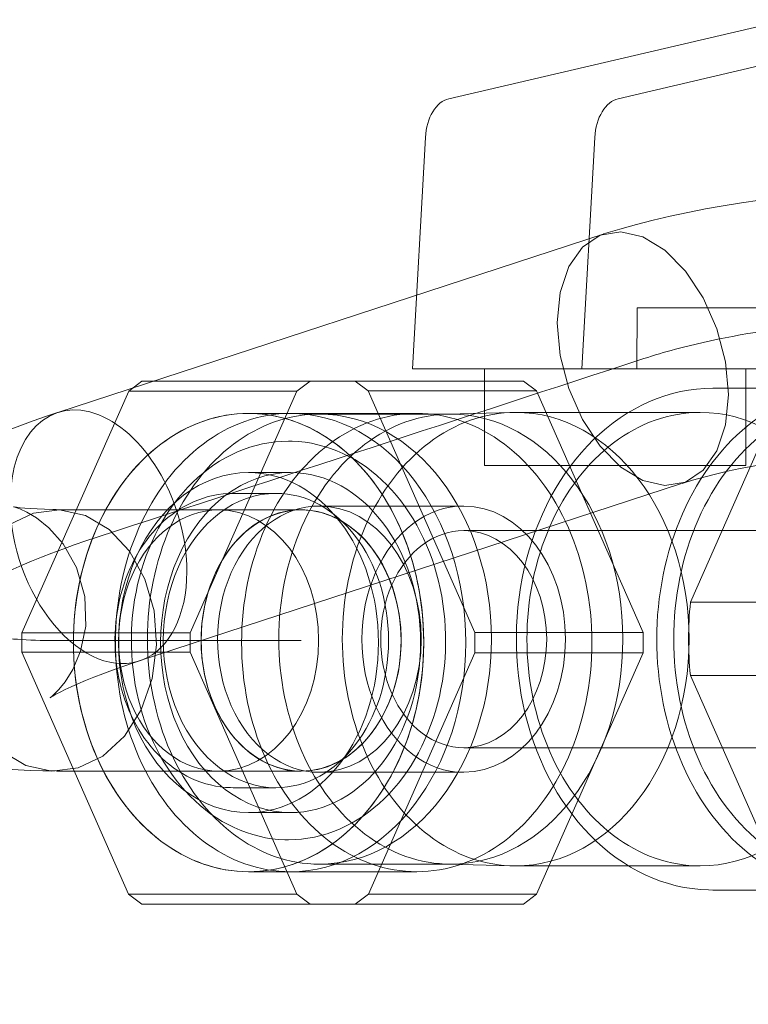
# Model space of a CAD drawing. Header units: millimetres. Extents: x -14962 to -11715, y -600 to 2729.
# Tile 26 of 41: x -14436 to -14403, y 1951 to 1996. Entities that reach past the tile are written whole.
import ezdxf

# ---------------------------------------------------------------- set-up
doc = ezdxf.new("R2010")
doc.units = ezdxf.units.MM
doc.layers.add('G-IMPT', color=8, linetype='Continuous', lineweight=18)
doc.layers.add('M-EQPM', color=50, linetype='Continuous', lineweight=18)

# ---------------------------------------------------------------- blocks, each defined once
blk = doc.blocks.new('HC_Heat Pump_GM_Saunier Duval_GeniaSet TEK_IS_kit complet_2C - HA 10-7_2 STB-985960-Elévation Sud')
at = {"layer": 'G-IMPT'}
for points, knots in [([(-14394.516, 1982.594), (-14398.643, 1982.594), (-14402.759, 1982.101), (-14406.082, 1981.209), (-14406.581, 1981.075), (-14407.063, 1980.932), (-14407.525, 1980.781), (-14415.878, 1978.056), (-14424.231, 1975.33), (-14432.584, 1972.604)], [1, 1, 1, 1, 1.634963, 1.634963, 1.634963, 1.730399, 1.730399, 1.730399, 2.730399, 2.730399, 2.730399, 2.730399]), ([(-14432.584, 1972.604), (-14435.66, 1971.6), (-14437.86, 1970.598), (-14438.766, 1969.787), (-14439.673, 1968.975), (-14439.277, 1968.361), (-14437.652, 1968.06), (-14436.878, 1967.917), (-14435.832, 1967.844), (-14434.562, 1967.844), (-14430.798, 1967.844), (-14427.035, 1967.844), (-14423.271, 1967.844)], [2.730399, 2.730399, 2.730399, 2.730399, 3.365708, 3.365708, 3.365708, 4.002067, 4.002067, 4.002067, 4.305457, 4.305457, 4.305457, 5.305457, 5.305457, 5.305457, 5.305457])]:
    blk.add_open_spline(points, degree=3, knots=knots, dxfattribs=at)
at = {"layer": 'M-EQPM'}
for p, q in [((-14416.487, 1992.707), (-14400.929, 1996.332)), ((-14393.15, 1996.332), (-14408.709, 1992.707)), ((-14418.161, 1980.317), (-14417.563, 1990.931)), ((-14409.784, 1990.931), (-14410.382, 1980.317)), ((-14409.355, 1986.509), (-14434.448, 1978.304)), ((-14407.843, 1983.117), (-14407.858, 1980.317)), ((-14398.844, 1983.117), (-14407.843, 1983.117)), ((-14407.843, 1983.117), (-14400.064, 1983.117)), ((-14407.858, 1980.317), (-14418.161, 1980.317)), ((-14410.382, 1980.317), (-14418.161, 1980.317)), ((-14414.849, 1980.317), (-14414.849, 1975.88)), ((-14404.257, 1980.317), (-14414.849, 1980.317)), ((-14402.848, 1980.317), (-14413.439, 1980.317)), ((-14410.382, 1980.317), (-14400.08, 1980.317)), ((-14407.858, 1980.317), (-14400.08, 1980.317)), ((-14402.848, 1975.88), (-14402.848, 1980.317)), ((-14430.581, 1979.75), (-14431.19, 1979.291)), ((-14420.786, 1979.75), (-14430.581, 1979.75)), ((-14422.854, 1979.75), (-14430.581, 1979.75)), ((-14423.463, 1979.291), (-14422.854, 1979.75)), ((-14422.854, 1979.75), (-14413.059, 1979.75)), ((-14420.184, 1979.294), (-14420.786, 1979.75)), ((-14420.786, 1979.75), (-14413.059, 1979.75)), ((-14413.059, 1979.75), (-14412.457, 1979.294)), ((-14398.13, 1979.418), (-14404.363, 1979.418)), ((-14431.19, 1979.291), (-14436.091, 1968.195)), ((-14431.19, 1979.291), (-14423.463, 1979.291)), ((-14428.364, 1968.195), (-14423.463, 1979.291)), ((-14415.291, 1968.218), (-14420.184, 1979.294)), ((-14412.457, 1979.294), (-14420.184, 1979.294)), ((-14412.457, 1979.294), (-14407.564, 1968.218)), ((-14417.959, 1978.265), (-14425.686, 1978.265)), ((-14423.754, 1978.265), (-14425.686, 1978.265)), ((-14416.394, 1978.231), (-14422.43, 1978.231)), ((-14413.581, 1978.31), (-14416.558, 1978.229)), ((-14404.937, 1978.312), (-14413.416, 1978.312)), ((-14401.584, 1978.218), (-14405.391, 1969.6)), ((-14404.257, 1975.88), (-14414.849, 1975.88)), ((-14402.848, 1975.88), (-14413.439, 1975.88)), ((-14423.754, 1975.551), (-14425.686, 1975.551)), ((-14430.701, 1966.904), (-14405.8, 1975.046)), ((-14424.429, 1974.596), (-14426.394, 1974.596)), ((-14415.804, 1974.016), (-14422.43, 1974.016)), ((-14423.272, 1973.844), (-14434.58, 1973.844)), ((-14423.272, 1973.836), (-14427.058, 1973.836)), ((-14394.23, 1972.888), (-14415.804, 1972.888)), ((-14395.848, 1969.6), (-14405.391, 1969.6)), ((-14436.091, 1968.195), (-14436.091, 1967.305)), ((-14428.364, 1968.195), (-14436.091, 1968.195)), ((-14428.364, 1967.305), (-14428.364, 1968.195)), ((-14415.291, 1967.282), (-14415.291, 1968.218)), ((-14415.291, 1968.218), (-14407.564, 1968.218)), ((-14407.564, 1968.218), (-14407.564, 1967.282)), ((-14436.091, 1967.305), (-14431.191, 1956.211)), ((-14436.091, 1967.305), (-14428.364, 1967.305)), ((-14423.464, 1956.211), (-14428.364, 1967.305)), ((-14420.182, 1956.209), (-14415.291, 1967.282)), ((-14407.564, 1967.282), (-14415.291, 1967.282)), ((-14407.564, 1967.282), (-14412.456, 1956.209)), ((-14405.394, 1966.242), (-14401.566, 1957.577)), ((-14395.851, 1966.242), (-14405.394, 1966.242)), ((-14415.804, 1962.925), (-14394.23, 1962.925)), ((-14434.504, 1961.844), (-14423.272, 1961.844)), ((-14427.058, 1961.851), (-14423.272, 1961.851)), ((-14422.43, 1961.796), (-14415.804, 1961.796)), ((-14426.394, 1961.091), (-14424.429, 1961.091)), ((-14425.686, 1959.949), (-14423.754, 1959.949)), ((-14422.43, 1957.581), (-14416.394, 1957.581)), ((-14416.558, 1957.583), (-14413.581, 1957.503)), ((-14413.416, 1957.5), (-14404.937, 1957.5)), ((-14425.686, 1957.235), (-14417.959, 1957.235)), ((-14425.686, 1957.235), (-14423.754, 1957.235)), ((-14404.363, 1956.395), (-14398.13, 1956.395)), ((-14431.191, 1956.211), (-14430.58, 1955.75)), ((-14423.464, 1956.211), (-14431.191, 1956.211)), ((-14422.853, 1955.75), (-14423.464, 1956.211)), ((-14420.786, 1955.75), (-14420.182, 1956.209)), ((-14420.182, 1956.209), (-14412.456, 1956.209)), ((-14412.456, 1956.209), (-14413.059, 1955.75)), ((-14430.58, 1955.75), (-14420.786, 1955.75)), ((-14430.58, 1955.75), (-14422.853, 1955.75)), ((-14413.059, 1955.75), (-14422.853, 1955.75)), ((-14413.059, 1955.75), (-14420.786, 1955.75))]:
    blk.add_line(p, q, dxfattribs=at)
at = {"layer": 'M-EQPM', "flags": 128}
for points in [[(-14409.376, 1986.501), (-14408.632, 1986.726), (-14407.873, 1986.937), (-14407.101, 1987.134), (-14406.315, 1987.319), (-14405.516, 1987.49), (-14404.705, 1987.648), (-14403.883, 1987.794), (-14403.051, 1987.927), (-14402.208, 1988.046), (-14401.357, 1988.154), (-14400.498, 1988.248), (-14399.632, 1988.329), (-14398.76, 1988.398), (-14397.883, 1988.454), (-14397.001, 1988.497), (-14396.117, 1988.527), (-14395.231, 1988.544), (-14394.519, 1988.549)], [(-14411.505, 1982.424), (-14411.371, 1983.815), (-14410.979, 1984.999), (-14410.354, 1985.895), (-14409.541, 1986.442), (-14408.594, 1986.604), (-14407.577, 1986.368), (-14406.561, 1985.751), (-14405.613, 1984.796), (-14404.8, 1983.566), (-14404.175, 1982.146), (-14403.783, 1980.633), (-14403.649, 1979.13)], [(-14403.649, 1979.13), (-14403.783, 1977.739), (-14404.175, 1976.555), (-14404.8, 1975.659), (-14405.613, 1975.112), (-14406.561, 1974.951), (-14407.577, 1975.187), (-14408.594, 1975.803), (-14409.541, 1976.759), (-14410.354, 1977.988), (-14410.979, 1979.408), (-14411.371, 1980.921), (-14411.505, 1982.424)], [(-14404.363, 1979.418), (-14404.735, 1979.408), (-14405.106, 1979.379), (-14405.476, 1979.33), (-14405.843, 1979.263), (-14406.208, 1979.176), (-14406.569, 1979.07), (-14406.925, 1978.946), (-14407.277, 1978.804), (-14407.622, 1978.644), (-14407.962, 1978.467), (-14408.295, 1978.273), (-14408.621, 1978.062), (-14408.939, 1977.835), (-14409.249, 1977.592), (-14409.55, 1977.334), (-14409.842, 1977.061), (-14410.125, 1976.775), (-14410.398, 1976.474), (-14410.661, 1976.161), (-14410.913, 1975.835), (-14411.154, 1975.497), (-14411.384, 1975.147), (-14411.603, 1974.787), (-14411.81, 1974.416), (-14412.006, 1974.035), (-14412.189, 1973.645), (-14412.36, 1973.247), (-14412.518, 1972.841), (-14412.663, 1972.427), (-14412.796, 1972.007), (-14412.915, 1971.581), (-14413.021, 1971.149), (-14413.114, 1970.712), (-14413.193, 1970.271), (-14413.259, 1969.827), (-14413.311, 1969.38), (-14413.349, 1968.931), (-14413.374, 1968.48), (-14413.384, 1968.028), (-14413.381, 1967.576), (-14413.364, 1967.125), (-14413.333, 1966.675), (-14413.289, 1966.226), (-14413.231, 1965.781), (-14413.159, 1965.338), (-14413.073, 1964.899), (-14412.974, 1964.464), (-14412.862, 1964.035), (-14412.737, 1963.611), (-14412.598, 1963.194), (-14412.447, 1962.784), (-14412.283, 1962.381), (-14412.106, 1961.987), (-14411.917, 1961.601), (-14411.717, 1961.225), (-14411.504, 1960.859), (-14411.28, 1960.503), (-14411.044, 1960.159), (-14410.798, 1959.826), (-14410.541, 1959.506), (-14410.273, 1959.198), (-14409.996, 1958.904), (-14409.709, 1958.624), (-14409.413, 1958.358), (-14409.107, 1958.107), (-14408.794, 1957.871), (-14408.472, 1957.652), (-14408.143, 1957.448), (-14407.807, 1957.262), (-14407.464, 1957.092), (-14407.115, 1956.941), (-14406.762, 1956.807), (-14406.403, 1956.691), (-14406.04, 1956.594), (-14405.674, 1956.516), (-14405.306, 1956.458), (-14404.935, 1956.418), (-14404.564, 1956.398), (-14404.363, 1956.395)], [(-14445.106, 1969.65), (-14444.813, 1971.059), (-14444.338, 1972.172), (-14443.805, 1973.02), (-14443.273, 1973.671), (-14442.761, 1974.186), (-14442.27, 1974.61), (-14441.793, 1974.971), (-14441.326, 1975.291), (-14440.86, 1975.581), (-14440.39, 1975.851), (-14439.914, 1976.105), (-14439.426, 1976.35), (-14438.926, 1976.586), (-14438.411, 1976.817), (-14437.88, 1977.043), (-14437.332, 1977.265), (-14436.767, 1977.485), (-14436.184, 1977.702), (-14435.584, 1977.918), (-14434.966, 1978.131), (-14434.453, 1978.303)], [(-14423.851, 1976.99), (-14424.15, 1976.982), (-14424.449, 1976.959), (-14424.747, 1976.92), (-14425.043, 1976.865), (-14425.336, 1976.796), (-14425.626, 1976.711), (-14425.913, 1976.611), (-14426.195, 1976.497), (-14426.473, 1976.369), (-14426.745, 1976.227), (-14427.013, 1976.071), (-14427.274, 1975.902), (-14427.528, 1975.721), (-14427.776, 1975.527), (-14428.017, 1975.321), (-14428.25, 1975.103), (-14428.476, 1974.875), (-14428.694, 1974.635), (-14428.903, 1974.386), (-14429.104, 1974.126), (-14429.296, 1973.857), (-14429.48, 1973.579), (-14429.654, 1973.293), (-14429.819, 1972.998), (-14429.974, 1972.696), (-14430.119, 1972.387), (-14430.255, 1972.071), (-14430.38, 1971.749), (-14430.496, 1971.422), (-14430.601, 1971.089), (-14430.695, 1970.751), (-14430.78, 1970.409), (-14430.853, 1970.064), (-14430.916, 1969.715), (-14430.968, 1969.363), (-14431.009, 1969.009), (-14431.039, 1968.654), (-14431.059, 1968.297), (-14431.067, 1967.94), (-14431.065, 1967.583), (-14431.051, 1967.226), (-14431.027, 1966.87), (-14430.991, 1966.515), (-14430.945, 1966.162), (-14430.888, 1965.812), (-14430.821, 1965.464), (-14430.742, 1965.121), (-14430.653, 1964.781), (-14430.554, 1964.445), (-14430.444, 1964.114), (-14430.324, 1963.789), (-14430.194, 1963.47), (-14430.054, 1963.157), (-14429.904, 1962.851), (-14429.744, 1962.553), (-14429.575, 1962.262), (-14429.397, 1961.979), (-14429.209, 1961.705), (-14429.013, 1961.441), (-14428.808, 1961.186), (-14428.595, 1960.941), (-14428.373, 1960.706), (-14428.144, 1960.483), (-14427.907, 1960.27), (-14427.663, 1960.07), (-14427.412, 1959.882), (-14427.154, 1959.706), (-14426.89, 1959.543), (-14426.621, 1959.394), (-14426.346, 1959.258), (-14426.066, 1959.136), (-14425.781, 1959.029), (-14425.493, 1958.936), (-14425.201, 1958.858), (-14424.907, 1958.795), (-14424.61, 1958.748), (-14424.312, 1958.716), (-14424.012, 1958.7), (-14423.851, 1958.698)], [(-14423.851, 1958.698), (-14423.551, 1958.705), (-14423.252, 1958.729), (-14422.955, 1958.768), (-14422.659, 1958.822), (-14422.365, 1958.892), (-14422.075, 1958.977), (-14421.789, 1959.076), (-14421.506, 1959.19), (-14421.229, 1959.318), (-14420.956, 1959.461), (-14420.689, 1959.616), (-14420.428, 1959.785), (-14420.173, 1959.967), (-14419.925, 1960.161), (-14419.684, 1960.367), (-14419.451, 1960.584), (-14419.225, 1960.813), (-14419.008, 1961.052), (-14418.798, 1961.302), (-14418.597, 1961.561), (-14418.405, 1961.83), (-14418.222, 1962.108), (-14418.048, 1962.395), (-14417.883, 1962.689), (-14417.728, 1962.991), (-14417.582, 1963.3), (-14417.447, 1963.616), (-14417.321, 1963.938), (-14417.206, 1964.266), (-14417.101, 1964.599), (-14417.006, 1964.936), (-14416.922, 1965.278), (-14416.848, 1965.624), (-14416.785, 1965.973), (-14416.733, 1966.324), (-14416.692, 1966.678), (-14416.662, 1967.033), (-14416.643, 1967.39), (-14416.634, 1967.747), (-14416.637, 1968.105), (-14416.65, 1968.462), (-14416.675, 1968.818), (-14416.71, 1969.172), (-14416.756, 1969.525), (-14416.813, 1969.876), (-14416.881, 1970.223), (-14416.959, 1970.567), (-14417.048, 1970.907), (-14417.148, 1971.243), (-14417.257, 1971.573), (-14417.378, 1971.898), (-14417.508, 1972.217), (-14417.648, 1972.53), (-14417.798, 1972.836), (-14417.957, 1973.135), (-14418.127, 1973.426), (-14418.305, 1973.708), (-14418.492, 1973.982), (-14418.689, 1974.247), (-14418.893, 1974.502), (-14419.107, 1974.747), (-14419.328, 1974.981), (-14419.557, 1975.205), (-14419.794, 1975.417), (-14420.038, 1975.618), (-14420.29, 1975.806), (-14420.547, 1975.982), (-14420.811, 1976.144), (-14421.081, 1976.294), (-14421.356, 1976.43), (-14421.636, 1976.552), (-14421.92, 1976.659), (-14422.208, 1976.752), (-14422.5, 1976.829), (-14422.795, 1976.892), (-14423.091, 1976.939), (-14423.39, 1976.971), (-14423.689, 1976.988), (-14423.851, 1976.99)], [(-14405.778, 1975.053), (-14405.292, 1975.2), (-14404.781, 1975.342), (-14404.245, 1975.479), (-14403.687, 1975.61), (-14403.108, 1975.734), (-14402.51, 1975.851), (-14401.894, 1975.96), (-14401.262, 1976.061), (-14400.615, 1976.153), (-14399.954, 1976.236), (-14399.282, 1976.31), (-14398.599, 1976.374), (-14397.908, 1976.428), (-14397.209, 1976.473), (-14396.505, 1976.507), (-14395.796, 1976.531), (-14395.085, 1976.545), (-14394.512, 1976.549)], [(-14426.394, 1974.596), (-14426.624, 1974.59), (-14426.854, 1974.572), (-14427.082, 1974.542), (-14427.309, 1974.501), (-14427.534, 1974.447), (-14427.756, 1974.383), (-14427.975, 1974.306), (-14428.19, 1974.22), (-14428.401, 1974.122), (-14428.609, 1974.014), (-14428.811, 1973.896), (-14429.008, 1973.768), (-14429.2, 1973.631), (-14429.387, 1973.485), (-14429.568, 1973.331), (-14429.742, 1973.168), (-14429.911, 1972.997), (-14430.073, 1972.819), (-14430.229, 1972.633), (-14430.378, 1972.44), (-14430.521, 1972.241), (-14430.656, 1972.036), (-14430.785, 1971.824), (-14430.906, 1971.607), (-14431.02, 1971.385), (-14431.127, 1971.158), (-14431.227, 1970.926), (-14431.319, 1970.69), (-14431.403, 1970.451), (-14431.48, 1970.207), (-14431.549, 1969.961), (-14431.61, 1969.711), (-14431.664, 1969.459), (-14431.71, 1969.205), (-14431.748, 1968.949), (-14431.778, 1968.692), (-14431.8, 1968.433), (-14431.814, 1968.174), (-14431.82, 1967.914), (-14431.818, 1967.654), (-14431.808, 1967.394), (-14431.79, 1967.135), (-14431.765, 1966.877), (-14431.731, 1966.62), (-14431.69, 1966.365), (-14431.64, 1966.112), (-14431.583, 1965.861), (-14431.518, 1965.613), (-14431.445, 1965.368), (-14431.365, 1965.126), (-14431.277, 1964.888), (-14431.182, 1964.654), (-14431.079, 1964.424), (-14430.969, 1964.2), (-14430.851, 1963.98), (-14430.727, 1963.765), (-14430.595, 1963.557), (-14430.456, 1963.354), (-14430.311, 1963.158), (-14430.158, 1962.968), (-14430, 1962.786), (-14429.834, 1962.611), (-14429.663, 1962.444), (-14429.485, 1962.284), (-14429.302, 1962.134), (-14429.113, 1961.992), (-14428.918, 1961.859), (-14428.718, 1961.736), (-14428.514, 1961.623), (-14428.305, 1961.519), (-14428.091, 1961.427), (-14427.874, 1961.345), (-14427.654, 1961.274), (-14427.431, 1961.214), (-14427.205, 1961.166), (-14426.977, 1961.13), (-14426.748, 1961.105), (-14426.518, 1961.093), (-14426.394, 1961.091)], [(-14439.173, 1968.077), (-14438.966, 1969.619), (-14438.459, 1971.04), (-14437.686, 1972.243), (-14436.7, 1973.147), (-14435.568, 1973.692), (-14434.367, 1973.84), (-14433.177, 1973.581), (-14432.079, 1972.933), (-14431.148, 1971.939), (-14430.447, 1970.666), (-14430.025, 1969.199), (-14429.91, 1967.64)], [(-14436.48, 1973.985), (-14436.443, 1973.977), (-14436.34, 1973.96), (-14436.177, 1973.939), (-14435.963, 1973.916), (-14435.702, 1973.896), (-14435.399, 1973.879), (-14435.056, 1973.867), (-14434.678, 1973.86), (-14434.521, 1973.858)], [(-14433.162, 1968.502), (-14433.2, 1969.862), (-14433.583, 1971.198), (-14434.197, 1972.273), (-14434.856, 1973.012), (-14435.43, 1973.471), (-14435.873, 1973.737), (-14436.183, 1973.883), (-14436.375, 1973.954), (-14436.467, 1973.982), (-14436.48, 1973.985)], [(-14445.106, 1969.65), (-14445.061, 1968.04), (-14444.611, 1966.467), (-14443.866, 1965.166), (-14443.015, 1964.214), (-14442.188, 1963.555), (-14441.43, 1963.102), (-14440.746, 1962.784), (-14440.119, 1962.553), (-14439.534, 1962.38), (-14438.975, 1962.247), (-14438.432, 1962.143), (-14437.896, 1962.061), (-14437.359, 1961.996), (-14436.818, 1961.946), (-14436.269, 1961.908), (-14435.709, 1961.881), (-14435.136, 1961.865), (-14434.568, 1961.859)], [(-14433.162, 1968.502), (-14433.399, 1967.354), (-14433.757, 1966.513), (-14434.111, 1965.947), (-14434.403, 1965.589), (-14434.613, 1965.376), (-14434.742, 1965.264), (-14434.796, 1965.223), (-14434.799, 1965.221)], [(-14429.91, 1967.64), (-14430.112, 1966.093), (-14430.616, 1964.665), (-14431.389, 1963.454), (-14432.378, 1962.543), (-14433.516, 1961.995), (-14434.723, 1961.848), (-14435.919, 1962.111), (-14437.019, 1962.766), (-14437.95, 1963.768), (-14438.647, 1965.048), (-14439.064, 1966.518), (-14439.173, 1968.077)], [(-14434.799, 1965.221), (-14434.767, 1965.241), (-14434.677, 1965.296), (-14434.534, 1965.376), (-14434.343, 1965.476), (-14434.109, 1965.592), (-14433.833, 1965.72), (-14433.52, 1965.858), (-14433.171, 1966.004), (-14432.789, 1966.157), (-14432.376, 1966.316), (-14431.934, 1966.479), (-14431.463, 1966.646), (-14430.966, 1966.816), (-14430.696, 1966.906)]]:
    blk.add_lwpolyline(points, dxfattribs=at)
at = {"layer": 'M-EQPM'}
blk.add_arc((-14433.85, 1958.417), 21.5, 180, 270, dxfattribs=at)
for centre, major_axis, ratio, start_param, end_param in [((-14416.299, 1990.759), (0, 1.97), 0.643887, 0.14889, 1.48353), ((-14408.521, 1990.759), (0, 1.97), 0.643887, 0.14889, 1.48353), ((-14398.13, 1967.906), (0, 11.511), 0.765121, 0, 3.141593), ((-14432.575, 1972.604), (-1.878, 5.698), 0.63072, 4.22793, 7.369522), ((-14425.686, 1967.75), (0, 10.515), 0.765121, 4.712389, 7.853982), ((-14417.959, 1967.75), (0, 10.515), 0.765121, 4.712389, 7.853982), ((-14397.774, 1967.906), (0, 10.959), 0.765121, 0, 3.141593), ((-14425.686, 1967.75), (0, 10.515), 0.765121, 0, 3.141593), ((-14423.754, 1967.75), (0, 10.515), 0.765121, 0, 3.141593), ((-14422.43, 1967.906), (0, 10.325), 0.765121, 0, 3.141593), ((-14425.686, 1967.75), (0, 10.515), 0.765121, 3.141593, 6.283185), ((-14416.394, 1967.906), (0, 10.325), 0.765121, 0, 3.141593), ((-14423.754, 1967.75), (0, 10.515), 0.765121, 3.141593, 6.283185), ((-14422.43, 1967.906), (0, 10.325), 0.765121, 3.141593, 6.283185), ((-14413.416, 1967.906), (0, 10.406), 0.765121, 0, 3.141593), ((-14416.394, 1967.906), (0, 10.325), 0.765121, 3.141593, 6.283185), ((-14413.416, 1967.906), (0, 10.406), 0.765121, 3.141593, 6.283185), ((-14404.937, 1967.906), (0, 10.406), 0.765121, 0, 3.141593), ((-14404.937, 1967.906), (0, 10.406), 0.765121, 3.141593, 6.283185), ((-14425.686, 1967.75), (0, 7.801), 0.765121, 0, 3.141593), ((-14423.754, 1967.75), (0, 7.801), 0.765121, 0, 3.141593), ((-14425.686, 1967.75), (0, 7.801), 0.765121, 3.141593, 6.283185), ((-14423.754, 1967.75), (0, 7.801), 0.765121, 3.141593, 6.283185), ((-14424.429, 1967.844), (0, 6.753), 0.766044, 0, 3.141593), ((-14424.429, 1967.844), (0, 6.753), 0.766044, 3.141593, 6.283185), ((-14432.575, 1972.604), (-1.878, 5.698), 0.63072, 1.086337, 4.22793), ((-14422.43, 1967.906), (0, 6.11), 0.765121, 0, 3.141593), ((-14422.43, 1967.906), (0, 6.11), 0.765121, 3.141593, 6.283185), ((-14415.804, 1967.906), (0, 6.11), 0.765121, 0, 3.141593), ((-14415.804, 1967.906), (0, 6.11), 0.765121, 3.141593, 6.283185), ((-14427.058, 1967.844), (0, 5.993), 0.766044, 0, 3.141593), ((-14423.272, 1967.844), (0, 6), 0.766044, 4.675964, 7.817557), ((-14423.272, 1967.844), (0, 5.993), 0.766044, 0, 3.141593), ((-14427.058, 1967.844), (0, 5.993), 0.766044, 3.141593, 6.283185), ((-14423.272, 1967.844), (0, 5.993), 0.766044, 3.141593, 6.283185), ((-14415.804, 1967.906), (0, 4.981), 0.765121, 0, 3.141593), ((-14415.804, 1967.906), (0, 4.981), 0.765121, 3.141593, 6.283185), ((-14395.532, 1967.906), (0, 12.996), 0.765121, 1.440125, 1.699225), ((-14425.686, 1967.75), (0, 10.515), 0.765121, 1.570796, 4.712389), ((-14423.272, 1967.844), (0, 6), 0.766044, 1.534372, 4.675964), ((-14417.959, 1967.75), (0, 10.515), 0.765121, 1.570796, 4.712389)]:
    blk.add_ellipse(centre, major_axis=major_axis, ratio=ratio, start_param=start_param, end_param=end_param, dxfattribs=at)

msp = doc.modelspace()

# ---------------------------------------------------------------- block references
at = {"layer": 'M-EQPM'}
msp.add_blockref('HC_Heat Pump_GM_Saunier Duval_GeniaSet TEK_IS_kit complet_2C - HA 10-7_2 STB-985960-Elévation Sud', (0, 0), dxfattribs=at)

doc.saveas('drawing.dxf')
